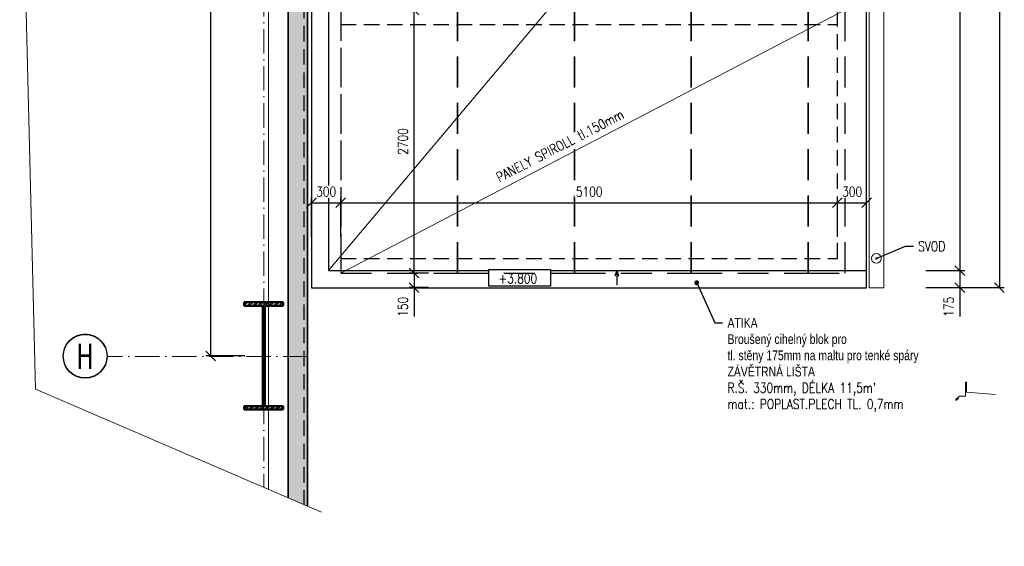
# Model space of a CAD drawing. Header units: millimetres. Extents: x -13560 to 57209, y -1473 to 35717.
# Tile 18 of 22: x 24067 to 34176, y 17276 to 22680. Entities that reach past the tile are written whole.
import ezdxf
from ezdxf import colors
from ezdxf.entities.mleader import LeaderData, LeaderLine
from ezdxf.enums import TextEntityAlignment as Align
from ezdxf.math import Vec2, Vec3

# ---------------------------------------------------------------- set-up
doc = ezdxf.new("R2010")
doc.units = ezdxf.units.MM
doc.header["$LTSCALE"] = 50
doc.set_wipeout_variables(frame=1)
doc.linetypes.add('A_CARA_15', pattern=[7.6, 5, -1.3, 0, -1.3])
doc.linetypes.add('HIDDEN', pattern=[9.525, 6.35, -3.175])
doc.layers.get('Defpoints').update_dxf_attribs({"color": 132})
for name, color, linetype, lineweight in [('CA_KOTY', 3, 'Continuous', 25), ('CA_LEHOPL', 93, 'Continuous', 35), ('CA_NEVHRA', 3, 'HIDDEN', 25), ('CA_OCEL', 5, 'Continuous', 18), ('CA_OSY', 5, 'A_CARA_15', 18), ('CA_POHHRA18', 8, 'Continuous', 18), ('CA_POHHRA25', 7, 'Continuous', 25), ('CA_REZY', 1, 'Continuous', 50), ('CA_SRAFY', 9, 'Continuous', 13), ('CA_TEXT25', 7, 'Continuous', 25), ('CA_TEXT5', 1, 'Continuous', 50)]:
    doc.layers.add(name, color=color, linetype=linetype, lineweight=lineweight)
doc.layers.add('Obrysy', color=2, linetype='Continuous')
doc.styles.add('ARIAL', font='arial.ttf')
doc.styles.add('KOT', font='ROMANS.SHX', dxfattribs={"width": 0.8})
doc.styles.add('ROMANS', font='romans.shx', dxfattribs={"width": 0.8})
doc.styles.get("Standard").update_dxf_attribs({"font": 'arial.ttf'})
doc.linetypes.add('Preruseni', pattern='A,60,[100,cadkon.shx,S=2.5,R=0,X=0,Y=0],-10', length=70)
doc.dimstyles.new('A-50_(2.5)', dxfattribs={"dimscale": 50, "dimtxt": 2, "dimasz": 2, "dimexe": 1, "dimexo": 2, "dimgap": 0, "dimtad": 0, "dimdec": 0, "dimrnd": 1, "dimtxsty": 'ROMANS', "dimblk1": 'OBLIQUE', "dimblk2": 'OBLIQUE', "dimsah": 1, "dimcen": 2, "dimclrd": 256, "dimclre": 256, "dimclrt": 256, "dimadec": 1, "dimazin": 2, "dimtfac": 0.714286, "dimtdec": 0, "dimtmove": 0, "dimatfit": 3, "dimldrblk": 'DOTSMALL', "dimfxl": 7, "dimfxlon": 1, "dimtvp": 1.142857, "dimtfill": 1, "dimtolj": 1, "dimlwd": -1, "dimlwe": -1, "dimarcsym": 0})

# ---------------------------------------------------------------- blocks, each defined once
blk = doc.blocks.new('_Oblique')
at = {"color": 0, "linetype": 'ByBlock', "lineweight": -2}
blk.add_line((-0.5, -0.5), (0.5, 0.5), dxfattribs=at)
blk = doc.blocks.new('*D64')
at = {"layer": 'CA_KOTY', "transparency": 16777216}
for p, q in [((33370, 26705), (33770, 26705)), ((33720, 26705), (33720, 20105)), ((33370, 20105), (33770, 20105))]:
    blk.add_line(p, q, dxfattribs=at)
at = {"layer": 'Defpoints', "color": 0, "transparency": 16777216}
for p in [(32763, 26705), (32763, 20105), (33720, 20105)]:
    blk.add_point(p, dxfattribs=at)
at = {"layer": 'CA_KOTY', "transparency": 16777216, "xscale": 100, "yscale": 100, "zscale": 100}
for p, rotation in [((33720, 26705), 90), ((33720, 20105), 270)]:
    blk.add_blockref('_Oblique', p, dxfattribs=dict(at, rotation=rotation))
at = {"layer": 'CA_KOTY', "transparency": 16777216, "insert": (33606, 23405), "char_height": 100, "attachment_point": 5, "rotation": 90, "style": 'ROMANS', "bg_fill": 3, "box_fill_scale": 1.1, "bg_fill_color": 256, "bg_fill_true_color": 13158600, "bg_fill_transparency": 0}
blk.add_mtext('\\A1;6600', dxfattribs=at)
blk = doc.blocks.new('_DotSmall')
at = {"color": 0, "linetype": 'ByBlock', "const_width": 0.5}
blk.add_lwpolyline([(-0.0625, 0, 1), (0.0625, 0, 1)], format="xyb", close=True, dxfattribs=at)
blk = doc.blocks.new('*D67')
at = {"layer": 'CA_KOTY', "transparency": 16777216}
for p, q in [((33776, 26880), (34176, 26880)), ((34126, 26880), (34126, 19930)), ((33776, 19930), (34176, 19930))]:
    blk.add_line(p, q, dxfattribs=at)
at = {"layer": 'Defpoints', "color": 0, "transparency": 16777216}
for p in [(32763, 26880), (32763, 19930), (34126, 19930)]:
    blk.add_point(p, dxfattribs=at)
at = {"layer": 'CA_KOTY', "transparency": 16777216, "xscale": 100, "yscale": 100, "zscale": 100}
for p, rotation in [((34126, 26880), 90), ((34126, 19930), 270)]:
    blk.add_blockref('_Oblique', p, dxfattribs=dict(at, rotation=rotation))
at = {"layer": 'CA_KOTY', "transparency": 16777216, "insert": (34012, 23405), "char_height": 100, "attachment_point": 5, "rotation": 90, "style": 'ROMANS', "bg_fill": 3, "box_fill_scale": 1.1, "bg_fill_color": 256, "bg_fill_true_color": 13158600, "bg_fill_transparency": 0}
blk.add_mtext('\\A1;6950', dxfattribs=at)
blk = doc.blocks.new('HL Column - HL 1100B-V13-PŮDORYS 1_NP')
at = {"layer": 'CA_OCEL'}
h = blk.add_hatch(dxfattribs=at)
h.set_pattern_fill('STEEL', color=256, style=0, pattern_type=2)
h.set_pattern_definition([(45, (0, 0), (-26.9408, 26.9408), []), (45, (0, 19.05), (-26.9408, 26.9408), [])])
h.paths.add_polyline_path([(-200, -550), (200, -550), (200, -514), (10, -514), (10, 514), (200, 514), (200, 550), (-200, 550), (-200, 514), (-10, 514), (-10, -514), (-200, -514)])
for p, q in [((-200, 514), (-200, 550)), ((-200, 550), (200, 550)), ((-10, 514), (-200, 514)), ((-10, -514), (-10, 514)), ((200, 514), (10, 514)), ((10, 514), (10, -514)), ((200, 550), (200, 514)), ((-200, -550), (-200, -514)), ((-200, -514), (-10, -514)), ((200, -550), (-200, -550)), ((10, -514), (200, -514)), ((200, -514), (200, -550))]:
    blk.add_line(p, q, dxfattribs=at)
at = {"layer": 'CA_REZY'}
for p, q in [((200, 550), (-200, 550)), ((-200, 550), (-200, 514)), ((-200, 514), (-10, 514)), ((-10, 514), (-10, -514)), ((10, -514), (10, 514)), ((10, 514), (200, 514)), ((200, 514), (200, 550)), ((-10, -514), (-200, -514)), ((-200, -514), (-200, -550)), ((-200, -550), (200, -550)), ((200, -514), (10, -514)), ((200, -550), (200, -514))]:
    blk.add_line(p, q, dxfattribs=at)
blk = doc.blocks.new('*D62')
at = {"layer": 'CA_KOTY', "transparency": 16777216}
for p, q in [((26379, 26835), (25979, 26835)), ((26029, 19229), (26029, 26835)), ((26379, 19229), (25979, 19229))]:
    blk.add_line(p, q, dxfattribs=at)
at = {"layer": 'Defpoints', "color": 0, "transparency": 16777216}
for p in [(26029, 26835), (26569, 26835), (26563, 19229)]:
    blk.add_point(p, dxfattribs=at)
at = {"layer": 'CA_KOTY', "transparency": 16777216, "xscale": 100, "yscale": 100, "zscale": 100}
for p, rotation in [((26029, 26835), 90), ((26029, 19229), 270)]:
    blk.add_blockref('_Oblique', p, dxfattribs=dict(at, rotation=rotation))
at = {"layer": 'CA_KOTY', "transparency": 16777216, "insert": (25915, 23032), "char_height": 100, "width": 96.4, "attachment_point": 5, "rotation": 90, "style": 'ROMANS', "bg_fill": 3, "box_fill_scale": 1.1, "bg_fill_color": 256, "bg_fill_true_color": 13158600, "bg_fill_transparency": 0}
blk.add_mtext('\\A1;7605', dxfattribs=at)
blk = doc.blocks.new('_Dot')
at = {"layer": 'Obrysy', "color": 0, "lineweight": -2}
blk.add_line((-0.5, 0), (-1, 0), dxfattribs=at)
at = {"layer": 'Obrysy', "color": 0, "const_width": 0.5}
blk.add_lwpolyline([(-0.25, 0, 1), (0.25, 0, 1)], format="xyb", close=True, dxfattribs=at)
blk = doc.blocks.new('*D101')
at = {"layer": 'CA_KOTY', "transparency": 16777216}
for p, q in [((33370, 20105), (33770, 20105)), ((33720, 20105), (33720, 19930)), ((33370, 19930), (33770, 19930)), ((33720, 19930), (33720, 19635))]:
    blk.add_line(p, q, dxfattribs=at)
at = {"layer": 'Defpoints', "color": 0, "transparency": 16777216}
for p in [(32763, 20105), (32763, 19930), (33720, 19930)]:
    blk.add_point(p, dxfattribs=at)
at = {"layer": 'CA_KOTY', "transparency": 16777216, "xscale": 100, "yscale": 100, "zscale": 100}
for p, rotation in [((33720, 20105), 90), ((33720, 19930), 270)]:
    blk.add_blockref('_Oblique', p, dxfattribs=dict(at, rotation=rotation))
at = {"layer": 'CA_KOTY', "transparency": 16777216, "insert": (33606, 19732), "char_height": 100, "attachment_point": 5, "rotation": 90, "style": 'ROMANS', "bg_fill": 3, "box_fill_scale": 1.1, "bg_fill_color": 256, "bg_fill_true_color": 13158600, "bg_fill_transparency": 0}
blk.add_mtext('\\A1;175', dxfattribs=at)
blk = doc.blocks.new('*D104')
at = {"layer": 'CA_KOTY', "transparency": 16777216}
for p, q in [((28263, 22780), (28066, 22780)), ((28116, 20080), (28116, 22780)), ((28263, 20080), (28066, 20080))]:
    blk.add_line(p, q, dxfattribs=at)
at = {"layer": 'Defpoints', "color": 0, "transparency": 16777216}
for p in [(28116, 22780), (28363, 22780), (28363, 20080)]:
    blk.add_point(p, dxfattribs=at)
at = {"layer": 'CA_KOTY', "transparency": 16777216, "xscale": 100, "yscale": 100, "zscale": 100}
for p, rotation in [((28116, 22780), 90), ((28116, 20080), 270)]:
    blk.add_blockref('_Oblique', p, dxfattribs=dict(at, rotation=rotation))
at = {"layer": 'CA_KOTY', "transparency": 16777216, "insert": (28002, 21430), "char_height": 100, "attachment_point": 5, "rotation": 90, "style": 'ROMANS', "bg_fill": 3, "box_fill_scale": 1.1, "bg_fill_color": 256, "bg_fill_true_color": 13158600, "bg_fill_transparency": 0}
blk.add_mtext('\\A1;2700', dxfattribs=at)
blk = doc.blocks.new('*D107')
at = {"layer": 'CA_KOTY', "transparency": 16777216}
for p, q in [((28263, 20080), (28066, 20080)), ((28116, 20080), (28116, 19930)), ((28263, 19930), (28066, 19930)), ((28116, 19930), (28116, 19635))]:
    blk.add_line(p, q, dxfattribs=at)
at = {"layer": 'Defpoints', "color": 0, "transparency": 16777216}
for p in [(28363, 20080), (28116, 19930), (28363, 19930)]:
    blk.add_point(p, dxfattribs=at)
at = {"layer": 'CA_KOTY', "transparency": 16777216, "xscale": 100, "yscale": 100, "zscale": 100}
for p, rotation in [((28116, 20080), 90), ((28116, 19930), 270)]:
    blk.add_blockref('_Oblique', p, dxfattribs=dict(at, rotation=rotation))
at = {"layer": 'CA_KOTY', "transparency": 16777216, "insert": (28002, 19732), "char_height": 100, "attachment_point": 5, "rotation": 90, "style": 'ROMANS', "bg_fill": 3, "box_fill_scale": 1.1, "bg_fill_color": 256, "bg_fill_true_color": 13158600, "bg_fill_transparency": 0}
blk.add_mtext('\\A1;150', dxfattribs=at)
blk = doc.blocks.new('vk')
blk.add_lwpolyline([(-595, 344), (669, 344), (669, 0), (-595, 0)], close=True)
blk.add_wipeout([(-595, 344), (669, 344), (669, 0), (-595, 0)])
blk.add_lwpolyline([(-595, 344), (669, 344), (669, 0), (-595, 0)], close=True)
at = {"style": 'ARIAL'}
blk.add_attdef('VÝŠKOVÁ_KOTA', text='', height=200, dxfattribs=at).set_placement((-2, 57), align=Align.CENTER)
blk = doc.blocks.new('*D111')
at = {"layer": 'CA_KOTY', "transparency": 16777216}
for p, q in [((27063, 20451), (27063, 20851)), ((27363, 20451), (27363, 20851)), ((27063, 20801), (27363, 20801))]:
    blk.add_line(p, q, dxfattribs=at)
at = {"layer": 'Defpoints', "color": 0, "transparency": 16777216}
for p in [(27363, 20801), (27363, 20230), (27063, 19930)]:
    blk.add_point(p, dxfattribs=at)
at = {"layer": 'CA_KOTY', "transparency": 16777216, "xscale": 100, "yscale": 100, "zscale": 100, "rotation": 180}
blk.add_blockref('_Oblique', (27063, 20801), dxfattribs=at)
at = {"layer": 'CA_KOTY', "transparency": 16777216, "xscale": 100, "yscale": 100, "zscale": 100}
blk.add_blockref('_Oblique', (27363, 20801), dxfattribs=at)
at = {"layer": 'CA_KOTY', "transparency": 16777216, "insert": (27213, 20915), "char_height": 100, "attachment_point": 5, "style": 'ROMANS', "bg_fill": 3, "box_fill_scale": 1.1, "bg_fill_color": 256, "bg_fill_true_color": 13158600, "bg_fill_transparency": 0}
blk.add_mtext('\\A1;300', dxfattribs=at)
blk = doc.blocks.new('*D112')
at = {"layer": 'CA_KOTY', "transparency": 16777216}
for p, q in [((27363, 20451), (27363, 20851)), ((32463, 20451), (32463, 20851)), ((27363, 20801), (32463, 20801))]:
    blk.add_line(p, q, dxfattribs=at)
at = {"layer": 'Defpoints', "color": 0, "transparency": 16777216}
for p in [(32463, 20801), (27363, 20230), (32463, 20230)]:
    blk.add_point(p, dxfattribs=at)
at = {"layer": 'CA_KOTY', "transparency": 16777216, "xscale": 100, "yscale": 100, "zscale": 100, "rotation": 180}
blk.add_blockref('_Oblique', (27363, 20801), dxfattribs=at)
at = {"layer": 'CA_KOTY', "transparency": 16777216, "xscale": 100, "yscale": 100, "zscale": 100}
blk.add_blockref('_Oblique', (32463, 20801), dxfattribs=at)
at = {"layer": 'CA_KOTY', "transparency": 16777216, "insert": (29913, 20915), "char_height": 100, "attachment_point": 5, "style": 'ROMANS', "bg_fill": 3, "box_fill_scale": 1.1, "bg_fill_color": 256, "bg_fill_true_color": 13158600, "bg_fill_transparency": 0}
blk.add_mtext('\\A1;5100', dxfattribs=at)
blk = doc.blocks.new('*D113')
at = {"layer": 'CA_KOTY', "transparency": 16777216}
for p, q in [((32463, 20451), (32463, 20851)), ((32763, 20451), (32763, 20851)), ((32463, 20801), (32763, 20801))]:
    blk.add_line(p, q, dxfattribs=at)
at = {"layer": 'Defpoints', "color": 0, "transparency": 16777216}
for p in [(32763, 20801), (32463, 20230), (32763, 20105)]:
    blk.add_point(p, dxfattribs=at)
at = {"layer": 'CA_KOTY', "transparency": 16777216, "xscale": 100, "yscale": 100, "zscale": 100, "rotation": 180}
blk.add_blockref('_Oblique', (32463, 20801), dxfattribs=at)
at = {"layer": 'CA_KOTY', "transparency": 16777216, "xscale": 100, "yscale": 100, "zscale": 100}
blk.add_blockref('_Oblique', (32763, 20801), dxfattribs=at)
at = {"layer": 'CA_KOTY', "transparency": 16777216, "insert": (32613, 20915), "char_height": 100, "attachment_point": 5, "style": 'ROMANS', "bg_fill": 3, "box_fill_scale": 1.1, "bg_fill_color": 256, "bg_fill_true_color": 13158600, "bg_fill_transparency": 0}
blk.add_mtext('\\A1;300', dxfattribs=at)
blk = doc.blocks.new('POL1')
blk.add_circle((0.02, 4.3), 4.5)
at = {"layer": 'CA_TEXT5', "style": 'ROMANS', "width": 0.8}
blk.add_attdef('C', text='', height=5, dxfattribs=at).set_placement((0, 4.33), align=Align.MIDDLE_CENTER)
blk = doc.blocks.new('P2')
at = {"color": 0, "linetype": 'ByBlock'}
for q in [(4.13, 1.29), (10.33, 0), (4.13, -1.29)]:
    blk.add_line((0, 0), q, dxfattribs=at)
at = {"color": 1, "linetype": 'ByBlock'}
blk.add_attdef('A', (5.79, 1.88), '', height=5, dxfattribs=at)

msp = doc.modelspace()

# ---------------------------------------------------------------- hatches: boundary and pattern name
at = {"layer": 'CA_SRAFY'}
h = msp.add_hatch(dxfattribs=at)
h.set_pattern_fill('FP_72', color=252, angle=246.422, style=0, pattern_type=2)
h.set_pattern_definition([(156.422, (27013.09, 34896.88), (-198.76895, 1e-05), [34.321, -18.106, 90.332, -18.106, -56.009]), (156.422, (27013.09, 34896.88), (-198.76895, 1e-05), [-160.865, 34.321, -21.688]), (203.578, (27013.09, 34844.83), (0.00037, -86.74897), [34.321, -18.106, 90.332, -18.106, -56.009]), (203.578, (27013.09, 34844.83), (0.00037, -86.74897), [-160.865, 34.321, -21.688]), (90, (27013.09, 34844.83), (-198.768, 7e-13), [52.049, -34.699]), (90, (26834.2, 34888.2), (-198.768, 7e-13), [52.049, -34.699]), (180, (26981.63, 34831.1), (-3e-13, -86.75), [16.593, -182.175]), (180, (26882.25, 34874.48), (-3e-13, -86.75), [16.593, -182.175]), (180, (26981.63, 34910.61), (-3e-13, -86.75), [16.593, -182.175]), (180, (26882.25, 34953.99), (-3e-13, -86.75), [16.593, -182.175])])
h.paths.add_polyline_path([(26823, 17774.1), (27023, 17688.2), (27023, 26979.5), (26823, 26979.5)])

# ---------------------------------------------------------------- linework, layer by layer
at = {"layer": 'CA_LEHOPL'}
for p, q in [((27023, 17688.2), (27023, 27179.5)), ((26823, 26979.5), (26823, 17774.1))]:
    msp.add_line(p, q, dxfattribs=at)
at = {"layer": 'CA_NEVHRA', "ltscale": 0.5}
for p, q in [((26983, 27139.5), (26983, 17705.4)), ((32463, 20229.6), (32463, 26579.6)), ((27363, 22629.6), (27363, 20229.6)), ((27363, 22629.6), (32463, 22629.6)), ((27363, 20229.6), (32463, 20229.6))]:
    msp.add_line(p, q, dxfattribs=at)
at = {"layer": 'CA_NEVHRA', "color": 8}
for points in [[(27363, 20079.6), (28563, 20079.6), (28563, 22779.6), (27363, 22779.6)], [(29763, 20079.6), (30963, 20079.6), (30963, 22779.6), (29763, 22779.6)], [(30963, 20079.6), (32163, 20079.6), (32163, 22779.6), (30963, 22779.6)], [(32163, 20079.6), (32543, 20079.6), (32543, 22779.6), (32163, 22779.6)]]:
    msp.add_lwpolyline(points, close=True, dxfattribs=at)
at = {"layer": 'CA_OSY'}
for p, q in [((26573.1, 28283.2), (26573.1, 17881.6)), ((27023, 19224.4), (24964.5, 19224.4))]:
    msp.add_line(p, q, dxfattribs=at)
at = {"layer": 'CA_POHHRA18'}
msp.add_line((27363, 20079.6), (32543, 22779.6), dxfattribs=at)
msp.add_lwpolyline([(24680.1, 26780.1), (26173, 26780.1), (26373.1, 26780.1), (26373.1, 26530.1), (26623.1, 26530.1), (26623.1, 17860.1)], dxfattribs=at)
msp.add_lwpolyline([(33708.3, 18796.9), (33685.8, 18777.1, -0.7743066), (33678.2, 18785), (33717.5, 18816), (33777.4, 18817.7), (33777.4, 18957.7, -0.7014911), (33787.4, 18957.7), (33787.4, 18857.7), (34084.4, 18834.3)], format="xyb", dxfattribs=at)
msp.add_circle((32863, 20229.6), 50, dxfattribs=at)
at = {"layer": 'CA_POHHRA25'}
for p, q in [((27063, 26879.6), (27063, 19929.6)), ((32763, 19929.6), (32763, 26879.6)), ((27238, 26704.6), (27238, 20104.6))]:
    msp.add_line(p, q, dxfattribs=at)
at = {"layer": 'CA_POHHRA25', "ltscale": 0.5}
for p, q in [((27238, 20104.6), (32763, 20104.6)), ((27063, 19929.6), (32763, 19929.6))]:
    msp.add_line(p, q, dxfattribs=at)
at = {"layer": 'CA_SRAFY', "linetype": 'Preruseni', "ltscale": 0.1}
msp.add_lwpolyline([(27166.5, 17626.5), (24230.3, 18888.7), (24067.4, 25393.3), (24421.5, 26239.5), (24707.5, 26699), (24730.5, 27346.5)], dxfattribs=at)

# ---------------------------------------------------------------- block references
at = {"layer": 'CA_KOTY', "color": 8, "xscale": -15, "yscale": 15, "zscale": 15, "rotation": 90}
msp.add_blockref('P2', (30196.8, 20108.9), dxfattribs=at)
at = {"layer": 'CA_KOTY'}
ref = msp.add_blockref('POL1', (24738.5, 19014.7), dxfattribs=dict(at, xscale=50, yscale=50, zscale=50))
ref.add_attrib('C', 'H', dxfattribs={"layer": '0', "color": 1, "height": 250, "style": 'KOT', "width": 0.7}).set_placement((24738.5, 19102.9), align=Align.CENTER)
ref = msp.add_blockref('POL1', (24738.5, 19009.5), dxfattribs=dict(at, xscale=50, yscale=50, zscale=50))
ref.add_attrib('C', 'H', dxfattribs={"layer": '0', "color": 1, "height": 250, "style": 'KOT', "width": 0.7}).set_placement((24738.5, 19097.8), align=Align.CENTER)
at = {"layer": 'CA_OCEL'}
msp.add_blockref('HL Column - HL 1100B-V13-PŮDORYS 1_NP', (26573, 19229.5), dxfattribs=at)

# ---------------------------------------------------------------- next in the draw order: block references
at = {"layer": 'CA_KOTY'}
ref = msp.add_blockref('vk', (29182.3, 19944.8), dxfattribs=dict(at, xscale=0.5, yscale=0.5, zscale=0.5))
ref.add_attrib('VÝŠKOVÁ_KOTA', '+3.800', dxfattribs={"height": 100, "style": 'ROMANS', "width": 0.8}).set_placement((29181.4, 19973.5), align=Align.CENTER)

# ---------------------------------------------------------------- next in the draw order: dimensions: what is measured, and where the dimension line sits
dim = msp.add_linear_dim(base=(26029.4, 26834.6), p1=(26563, 19229.5), p2=(26568.8, 26834.6), angle=90, dimstyle='A-50_(2.5)', override={"dimtmove": 1}, dxfattribs=at)
dim.commit()
dim.dimension.update_dxf_attribs({"geometry": '*D62', "text_midpoint": (25915.1, 23032)})

# ---------------------------------------------------------------- next in the draw order: leaders
at = {"layer": 'CA_TEXT25'}
ml = msp.add_multileader_mtext('Standard', dxfattribs=at)
ml.set_content("\\pxsm1;{\\fTms Rmn|b0|i0|c238|p16;ATIKA \\PBroušený cihelný blok pro\\Ptl. stěny 175mm na maltu pro tenké spáry\\PZÁVĚTRNÁ LIŠTA\\P\\ps*;\\A1;\\Fromans|c238;R.Š. 330mm, DÉLKA 11,5m'\\P\\psm1;mat.: POPLAST.PLECH TL. 0,7mm\\A0;\\fTms Rmn|b0|i0|c238|p16; \\P\\ps*; }", color=256, style='ROMANS')
ml.set_leader_properties()
ml.set_arrow_properties(name='DOT')
ml.build(insert=Vec2(0, 0))
ml.multileader.update_dxf_attribs({"dogleg_length": 50, "arrow_head_size": 50})
ctx = ml.context
ctx.base_point, ctx.char_height, ctx.arrow_head_size, ctx.landing_gap_size, ctx.plane_origin = Vec3(31284.5, 19568.6), 100, 50, 50, Vec3(23833.8, 3384.3)
notes = []
notes.append((ctx, [(0, (1, 1, 0), (31202.8, 19568.6), (1, 0), 81.7, [(1, [(31018.1, 19980.1)], 0, [])])]))
ctx.mtext.insert, ctx.mtext.line_spacing_factor, ctx.mtext.line_spacing_style, ctx.mtext.flow_direction = Vec3(31334.5, 19618.6), 0.9, 2, 5
ctx.mtext.has_bg_fill, ctx.mtext.bg_color, ctx.mtext.bg_scale_factor, ctx.mtext.bg_transparency, ctx.mtext.use_window_bg_color = 1, -1073741824, 1, 0, 1
for ctx, leaders in notes:
    for number, flags, end, landing, length, lines in leaders:
        leader = LeaderData()
        leader.index, (leader.has_last_leader_line, leader.has_dogleg_vector, leader.attachment_direction) = number, flags
        leader.last_leader_point, leader.dogleg_vector, leader.dogleg_length = Vec3(end), Vec3(landing), length
        for number, points, colour, breaks in lines:
            line = LeaderLine()
            line.index, line.vertices, line.color, line.breaks = number, Vec3.list(points), colors.encode_raw_color(colour), breaks
            leader.lines.append(line)
        ctx.leaders.append(leader)

# ---------------------------------------------------------------- next in the draw order: linework, layer by layer
at = {"layer": 'CA_NEVHRA', "color": 8}
msp.add_lwpolyline([(28563, 20079.6), (29763, 20079.6), (29763, 22779.6), (28563, 22779.6)], close=True, dxfattribs=at)
at = {"layer": 'CA_POHHRA18'}
msp.add_line((29896.8, 23266.1), (27238, 20104.6), dxfattribs=at)
msp.add_lwpolyline([(32788, 19929.6), (32938, 19929.6), (32938, 26879.6), (32788, 26879.6)], close=True, dxfattribs=at)

# ---------------------------------------------------------------- next in the draw order: texts
at = {"layer": 'CA_KOTY', "insert": (28992.1, 21009), "char_height": 100, "attachment_point": 7, "rotation": 27.3, "style": 'ROMANS', "bg_fill": 3, "box_fill_scale": 1.05, "bg_fill_color": 256, "bg_fill_transparency": 0}
msp.add_mtext('PANELY SPIROLL tl.150mm', dxfattribs=at)

# ---------------------------------------------------------------- next in the draw order: dimensions: what is measured, and where the dimension line sits
at = {"layer": 'CA_KOTY'}
dim = msp.add_linear_dim(base=(28115.8, 22779.6), p1=(28363, 20079.6), p2=(28363, 22779.6), angle=90, dimstyle='A-50_(2.5)', dxfattribs=at)
dim.commit()
dim.dimension.update_dxf_attribs({"geometry": '*D104', "text_midpoint": (28001.5, 21429.6)})
dim = msp.add_linear_dim(base=(27363, 20800.6), p1=(27063, 19929.6), p2=(27363, 20229.6), dimstyle='A-50_(2.5)', dxfattribs=at)
dim.commit()
dim.dimension.update_dxf_attribs({"geometry": '*D111', "text_midpoint": (27213, 20914.9)})

# ---------------------------------------------------------------- next in the draw order: leaders
at = {"layer": 'CA_TEXT25'}
ml = msp.add_multileader_mtext('Standard', dxfattribs=at)
ml.set_content('\\A1;SVOD ', color=256, style='ROMANS')
ml.set_leader_properties()
ml.set_arrow_properties(name='DOT')
ml.build(insert=Vec2(0, 0))
ml.multileader.update_dxf_attribs({"dogleg_length": 81.7, "arrow_head_size": 25})
ctx = ml.context
ctx.base_point, ctx.char_height, ctx.arrow_head_size, ctx.landing_gap_size, ctx.plane_origin = Vec3(33243.2, 20354.5), 100, 25, 50, Vec3(49749.7, 8271.9)
notes = []
notes.append((ctx, [(1, (1, 1, 0), (33161.5, 20354.5), (1, 0), 81.7, [(1, [(32863, 20229.6)], 0, [])])]))
ctx.mtext.insert, ctx.mtext.width, ctx.mtext.line_spacing_factor, ctx.mtext.line_spacing_style, ctx.mtext.flow_direction = Vec3(33293.2, 20404.5), 413.078, 0.9, 2, 5
ctx.mtext.has_bg_fill, ctx.mtext.bg_color, ctx.mtext.bg_scale_factor, ctx.mtext.bg_transparency, ctx.mtext.use_window_bg_color = 1, -1073741824, 1, 0, 1
for ctx, leaders in notes:
    for number, flags, end, landing, length, lines in leaders:
        leader = LeaderData()
        leader.index, (leader.has_last_leader_line, leader.has_dogleg_vector, leader.attachment_direction) = number, flags
        leader.last_leader_point, leader.dogleg_vector, leader.dogleg_length = Vec3(end), Vec3(landing), length
        for number, points, colour, breaks in lines:
            line = LeaderLine()
            line.index, line.vertices, line.color, line.breaks = number, Vec3.list(points), colors.encode_raw_color(colour), breaks
            leader.lines.append(line)
        ctx.leaders.append(leader)

# ---------------------------------------------------------------- next in the draw order: dimensions: what is measured, and where the dimension line sits
at = {"layer": 'CA_KOTY'}
for base, p1, p2, picture, middle in [((33720.4, 20104.6), (32763, 26704.6), (32763, 20104.6), '*D64', (33606.1, 23404.6)), ((28115.8, 19929.6), (28363, 20079.6), (28363, 19929.6), '*D107', (28001.5, 19732.4))]:
    dim = msp.add_linear_dim(base=base, p1=p1, p2=p2, angle=90, dimstyle='A-50_(2.5)', dxfattribs=at)
    dim.commit()
    dim.dimension.update_dxf_attribs({"geometry": picture, "text_midpoint": middle})
dim = msp.add_linear_dim(base=(32463, 20800.6), p1=(27363, 20229.6), p2=(32463, 20229.6), dimstyle='A-50_(2.5)', override={"dimtmove": 1}, dxfattribs=at)
dim.commit()
dim.dimension.update_dxf_attribs({"geometry": '*D112', "text_midpoint": (29913, 20914.9)})

# ---------------------------------------------------------------- next in the draw order: dimensions: what is measured, and where the dimension line sits
dim = msp.add_linear_dim(base=(34126.3, 19929.6), p1=(32763, 26879.6), p2=(32763, 19929.6), angle=90, dimstyle='A-50_(2.5)', dxfattribs=at)
dim.commit()
dim.dimension.update_dxf_attribs({"geometry": '*D67', "text_midpoint": (34012, 23404.6)})

# ---------------------------------------------------------------- next in the draw order: dimensions: what is measured, and where the dimension line sits
dim = msp.add_linear_dim(base=(33720.4, 19929.6), p1=(32763, 20104.6), p2=(32763, 19929.6), angle=90, dimstyle='A-50_(2.5)', dxfattribs=at)
dim.commit()
dim.dimension.update_dxf_attribs({"geometry": '*D101', "text_midpoint": (33606.1, 19732.4)})

# ---------------------------------------------------------------- next in the draw order: dimensions: what is measured, and where the dimension line sits
dim = msp.add_linear_dim(base=(32763, 20800.6), p1=(32463, 20229.6), p2=(32763, 20104.6), dimstyle='A-50_(2.5)', override={"dimtmove": 1}, dxfattribs=at)
dim.commit()
dim.dimension.update_dxf_attribs({"geometry": '*D113', "text_midpoint": (32613, 20914.9)})

doc.saveas('drawing.dxf')
